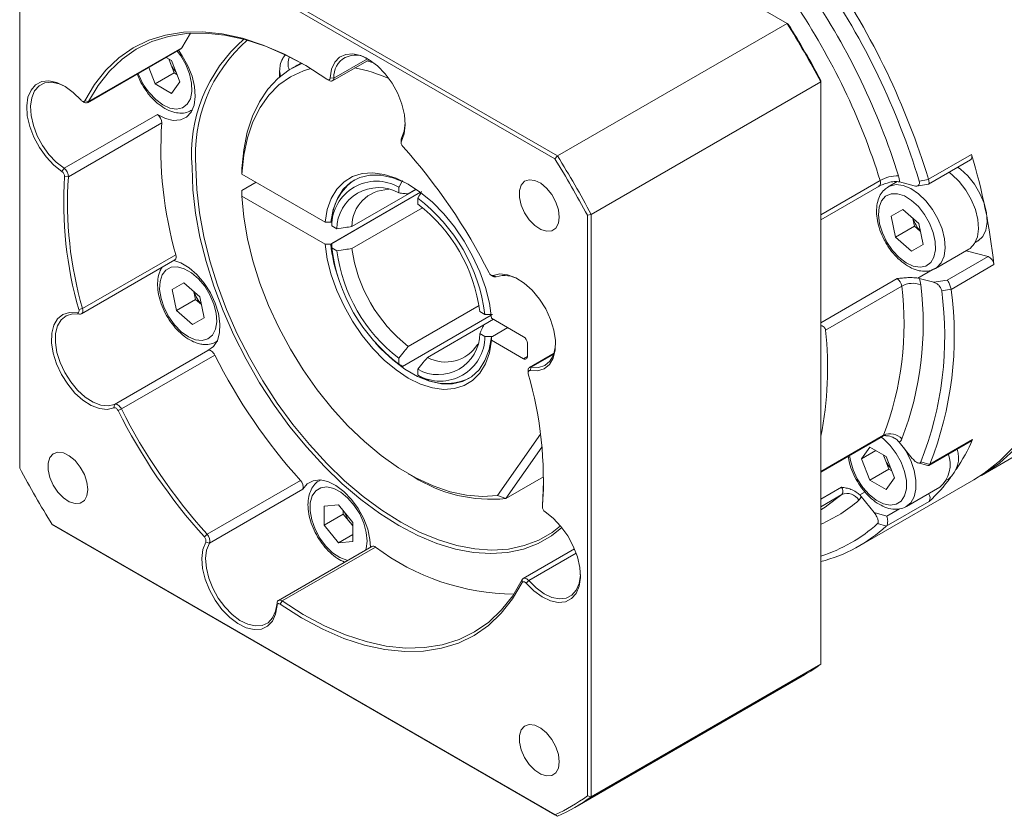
# Model space of a CAD drawing. Header units: millimetres. Extents: x 1341 to 1765, y 1010 to 1310.
# Tile 3 of 10: x 1454 to 1506, y 1074 to 1115. Entities that reach past the tile are written whole.
import ezdxf

# ---------------------------------------------------------------- set-up
doc = ezdxf.new("R2010")
doc.units = ezdxf.units.MM
doc.layers.get('0').update_dxf_attribs({"lineweight": 18})

msp = doc.modelspace()

# ---------------------------------------------------------------- linework, layer by layer
at = {"color": 7, "linetype": 'Continuous', "lineweight": 15}
for p, q in [((1494.32418, 1114.89864), (1468.13258, 1130.01873)), ((1456.20369, 1123.13233), (1482.39529, 1108.01224)), ((1482.25882, 1107.86241), (1456.14216, 1122.93923)), ((1454.45024, 1121.96219), (1454.45024, 1091.80364)), ((1494.32418, 1114.89864), (1482.39529, 1108.01224)), ((1494.3857, 1114.86311), (1494.32418, 1114.89864)), ((1462.88127, 1113.63412), (1463.31835, 1114.38716)), ((1457.98013, 1110.7789), (1462.83088, 1113.57918)), ((1458.03052, 1110.83384), (1462.88127, 1113.63412)), ((1462.06249, 1113.1356), (1462.34606, 1112.9719)), ((1462.26436, 1112.87598), (1462.19282, 1113.06036)), ((1462.47869, 1112.32357), (1462.26436, 1112.87598)), ((1462.34606, 1112.9719), (1462.77472, 1111.86707)), ((1470.70573, 1111.91676), (1472.60501, 1113.01319)), ((1472.49158, 1112.94771), (1472.84081, 1112.85021)), ((1461.48874, 1111.75208), (1461.15517, 1112.61181)), ((1462.47869, 1112.32357), (1461.48874, 1111.75208)), ((1462.63193, 1112.23511), (1462.47869, 1112.32357)), ((1467.9579, 1112.44153), (1467.9579, 1112.1165)), ((1468.72942, 1112.64467), (1468.59321, 1112.56604)), ((1462.77472, 1111.86707), (1462.34606, 1111.25716)), ((1470.43173, 1111.99127), (1470.53071, 1111.93411)), ((1470.77776, 1112.05951), (1470.57996, 1112.06651)), ((1496.07762, 1111.86159), (1484.14873, 1104.97519)), ((1496.07762, 1111.86159), (1496.07762, 1111.93262)), ((1496.07762, 1081.6165), (1496.07762, 1111.86159)), ((1462.34606, 1111.25716), (1461.48874, 1111.75208)), ((1457.70612, 1110.85341), (1457.8051, 1110.79625)), ((1458.03052, 1110.83384), (1457.84137, 1110.87596)), ((1463.38979, 1110.38304), (1463.41555, 1110.39792)), ((1456.75322, 1107.37478), (1461.60397, 1110.17506)), ((1461.83489, 1109.72864), (1456.98414, 1106.92836)), ((1474.26653, 1108.83076), (1474.26653, 1108.71647)), ((1474.2924, 1108.94305), (1474.28205, 1108.78384)), ((1482.39529, 1108.01224), (1482.25882, 1107.86241)), ((1501.67808, 1106.55066), (1503.85386, 1107.80671)), ((1501.67967, 1106.80291), (1503.90706, 1108.08875)), ((1456.75322, 1107.37478), (1456.64807, 1107.20709)), ((1465.99731, 1107.07486), (1465.99692, 1107.36083)), ((1456.98414, 1106.92836), (1456.78662, 1106.93924)), ((1470.31765, 1104.58078), (1465.99731, 1107.07486)), ((1501.19463, 1106.71225), (1501.68315, 1106.78996)), ((1501.68315, 1106.78996), (1501.67967, 1106.80291)), ((1465.99692, 1106.21767), (1466.73954, 1106.64638)), ((1465.99692, 1106.21767), (1465.99731, 1105.9317)), ((1471.7109, 1104.34796), (1475.05777, 1106.28006)), ((1474.15024, 1106.39106), (1474.15024, 1106.08986)), ((1475.05734, 1106.28036), (1474.64521, 1106.04245)), ((1496.07762, 1104.69916), (1499.11167, 1106.45068)), ((1500.04566, 1106.6789), (1499.58504, 1106.41299)), ((1500.17287, 1106.66146), (1500.09393, 1106.67788)), ((1500.17287, 1106.66146), (1500.92677, 1106.45951)), ((1501.05813, 1106.45001), (1501.66735, 1106.54775)), ((1465.99731, 1105.9317), (1470.31765, 1103.43762)), ((1470.61564, 1103.43704), (1475.27318, 1106.12578)), ((1470.66514, 1103.46562), (1475.27318, 1106.12578)), ((1475.14019, 1105.51838), (1475.14019, 1105.81958)), ((1475.38791, 1105.32749), (1471.7109, 1103.2048)), ((1499.73435, 1104.88259), (1500.34057, 1105.23266)), ((1500.34064, 1105.23259), (1499.73435, 1104.88259)), ((1500.34057, 1105.23266), (1501.16867, 1104.49837)), ((1483.95074, 1104.93192), (1484.14873, 1104.97519)), ((1483.95074, 1074.77336), (1483.95074, 1104.93192)), ((1484.14873, 1104.97519), (1484.14873, 1074.7301)), ((1499.95624, 1103.79822), (1499.73435, 1104.88259)), ((1500.94619, 1104.36971), (1500.86471, 1104.7679)), ((1470.61564, 1104.5802), (1470.31765, 1104.58078)), ((1470.66514, 1104.60877), (1470.61564, 1104.5802)), ((1470.92742, 1104.22876), (1470.66659, 1104.37934)), ((1500.94619, 1104.36971), (1499.95624, 1103.79822)), ((1501.25016, 1104.10018), (1500.94619, 1104.36971)), ((1501.16867, 1104.49837), (1501.39057, 1103.41401)), ((1500.78435, 1103.06393), (1499.95624, 1103.79822)), ((1470.31765, 1103.43762), (1470.61564, 1103.43704)), ((1470.66659, 1103.23618), (1470.92742, 1103.08561)), ((1501.39057, 1103.41401), (1500.78435, 1103.06393)), ((1502.03484, 1102.16935), (1503.76726, 1103.16945)), ((1504.10546, 1103.52634), (1504.24173, 1103.60501)), ((1457.65952, 1099.81471), (1462.51027, 1102.61499)), ((1457.7162, 1100.08463), (1462.56695, 1102.88491)), ((1502.64293, 1101.56167), (1504.7678, 1102.78834)), ((1503.63344, 1103.0922), (1504.7678, 1102.78834)), ((1502.03484, 1102.16935), (1502.00638, 1102.15366)), ((1505.07738, 1102.3695), (1502.84999, 1101.08365)), ((1478.95353, 1101.81773), (1479.05251, 1101.76057)), ((1479.05182, 1101.8039), (1479.21633, 1101.73753)), ((1501.1188, 1101.66941), (1501.19774, 1101.65299)), ((1501.95164, 1101.45104), (1501.19774, 1101.65299)), ((1462.37494, 1101.07725), (1462.98116, 1101.42732)), ((1462.98124, 1101.42725), (1462.37494, 1101.07725)), ((1462.59683, 1099.99288), (1462.37494, 1101.07725)), ((1462.98116, 1101.42732), (1463.80927, 1100.69303)), ((1500.28514, 1101.25642), (1496.32534, 1098.97048)), ((1501.95164, 1101.45104), (1502.64293, 1101.56167)), ((1502.84834, 1101.09578), (1502.36, 1101.01717)), ((1502.84999, 1101.08365), (1502.84834, 1101.09578)), ((1463.58678, 1100.56437), (1462.59683, 1099.99288)), ((1463.58678, 1100.56437), (1463.5053, 1100.96256)), ((1463.89075, 1100.29484), (1463.58678, 1100.56437)), ((1463.80927, 1100.69303), (1464.03116, 1099.60867)), ((1457.7162, 1100.08463), (1457.52454, 1100.04076)), ((1474.64521, 1098.12242), (1478.32177, 1100.24485)), ((1457.56333, 1099.80142), (1457.43281, 1099.87084)), ((1463.42494, 1099.25859), (1462.59683, 1099.99288)), ((1464.03116, 1099.60867), (1463.42494, 1099.25859)), ((1478.95569, 1099.74614), (1474.34823, 1097.08631)), ((1478.62384, 1099.78572), (1478.36301, 1099.93629)), ((1478.56947, 1099.24543), (1479.06461, 1099.53127)), ((1480.63441, 1098.62504), (1478.97278, 1099.58428)), ((1504.42434, 1091.42301), (1518.48162, 1099.53811)), ((1478.56913, 1099.24468), (1475.63516, 1097.55094)), ((1479.81339, 1099.099), (1478.97177, 1098.61315)), ((1479.81339, 1099.099), (1479.02127, 1098.64172)), ((1478.36301, 1098.79314), (1478.62384, 1098.64256)), ((1478.97177, 1098.61315), (1478.97278, 1098.44112)), ((1464.72144, 1098.39264), (1464.67544, 1098.36401)), ((1464.67544, 1098.36401), (1464.7012, 1098.37888)), ((1478.97278, 1098.44112), (1480.63441, 1097.48188)), ((1480.8324, 1097.59622), (1480.8324, 1098.28211)), ((1459.38264, 1095.11233), (1464.2334, 1097.91261)), ((1464.58841, 1097.67481), (1459.73766, 1094.87453)), ((1474.15024, 1097.50352), (1474.15024, 1097.20232)), ((1482.22128, 1097.77513), (1480.93946, 1097.03514)), ((1480.96817, 1096.86472), (1481.03565, 1097.04843)), ((1475.14019, 1096.63084), (1475.14019, 1096.93204)), ((1480.86696, 1096.8749), (1480.86696, 1096.7606)), ((1459.38264, 1095.11233), (1459.34916, 1094.93166)), ((1459.73766, 1094.87453), (1459.56217, 1094.78898)), ((1479.27886, 1090.38486), (1481.51322, 1093.56396)), ((1496.07762, 1091.59542), (1499.2849, 1093.44694)), ((1481.5892, 1092.89122), (1479.71044, 1090.21808)), ((1498.19697, 1092.28526), (1498.62563, 1092.89517)), ((1498.62563, 1092.89517), (1499.48295, 1092.40025)), ((1500.1595, 1093.14562), (1500.08814, 1093.22421)), ((1500.1595, 1093.14562), (1500.83543, 1092.30477)), ((1501.69103, 1091.94191), (1503.91502, 1093.22579)), ((1501.74175, 1092.00272), (1503.96914, 1093.28857)), ((1498.93955, 1092.71395), (1498.19697, 1092.28526)), ((1499.40125, 1092.30433), (1499.32971, 1092.48871)), ((1499.48295, 1092.40025), (1499.91161, 1091.29542)), ((1498.62563, 1091.18043), (1498.19697, 1092.28526)), ((1499.61558, 1091.75192), (1499.40125, 1092.30433)), ((1501.13294, 1092.07191), (1501.63312, 1091.9362)), ((1501.27428, 1092.12077), (1501.73759, 1091.99432)), ((1501.73759, 1091.99432), (1501.74175, 1092.00272)), ((1474.64381, 1091.50914), (1474.89125, 1091.36624)), ((1479.71044, 1090.21808), (1481.67285, 1091.35096)), ((1499.61558, 1091.75192), (1498.62563, 1091.18043)), ((1499.76881, 1091.66346), (1499.61558, 1091.75192)), ((1464.18721, 1088.3632), (1469.03796, 1091.16348)), ((1470.06575, 1091.18725), (1470.03999, 1091.17238)), ((1498.08866, 1087.7655), (1504.02836, 1091.19442)), ((1499.48295, 1090.68551), (1498.62563, 1091.18043)), ((1499.91161, 1091.29542), (1499.48295, 1090.68551)), ((1502.59729, 1091.16839), (1502.73356, 1091.24706)), ((1469.15732, 1090.70708), (1464.30657, 1087.9068)), ((1479.71044, 1090.21808), (1479.27886, 1090.38486)), ((1498.10824, 1090.40717), (1498.1796, 1090.32858)), ((1498.85553, 1089.48773), (1498.1796, 1090.32858)), ((1500.52668, 1089.81139), (1502.25909, 1090.81149)), ((1470.27494, 1089.8313), (1471.0174, 1089.89769)), ((1470.27494, 1088.8413), (1470.27494, 1089.8313)), ((1471.0174, 1089.89769), (1471.75986, 1088.97407)), ((1481.61366, 1089.89429), (1481.61484, 1089.92149)), ((1481.61366, 1089.89429), (1481.61366, 1089.78)), ((1481.61437, 1089.79632), (1481.61484, 1089.92149)), ((1501.70826, 1090.07174), (1499.48087, 1088.7859)), ((1471.26489, 1089.41279), (1470.27494, 1088.8413)), ((1471.26489, 1089.41279), (1471.26489, 1089.58982)), ((1471.63612, 1088.95098), (1471.26489, 1089.41279)), ((1496.07762, 1089.63577), (1496.35103, 1089.80481)), ((1498.85553, 1089.48773), (1499.51152, 1089.30914)), ((1456.14216, 1088.87315), (1482.25882, 1073.79632)), ((1456.14216, 1088.87315), (1456.20369, 1088.83762)), ((1482.39529, 1073.71753), (1456.20369, 1088.83762)), ((1471.0174, 1087.91768), (1470.27494, 1088.8413)), ((1471.75986, 1088.79704), (1471.63612, 1088.95098)), ((1471.75986, 1088.97407), (1471.75986, 1087.98407)), ((1499.48663, 1088.79159), (1499.02296, 1088.91754)), ((1499.48087, 1088.7859), (1499.48663, 1088.79159)), ((1464.04731, 1088.22556), (1464.18721, 1088.3632)), ((1471.75986, 1088.3463), (1471.0174, 1087.91768)), ((1464.11893, 1087.95172), (1464.30657, 1087.9068)), ((1471.75986, 1087.98407), (1471.0174, 1087.91768)), ((1472.74399, 1087.73338), (1467.89324, 1084.9331)), ((1472.94312, 1087.70075), (1468.09237, 1084.90047)), ((1483.27997, 1087.60719), (1480.61885, 1086.07096)), ((1480.55961, 1085.8596), (1480.56845, 1086.01602)), ((1480.76094, 1085.82608), (1480.90401, 1085.96015)), ((1467.82103, 1084.66905), (1467.82122, 1084.79035)), ((1467.98372, 1084.73513), (1468.09237, 1084.90047)), ((1496.07762, 1081.6165), (1484.14873, 1074.7301)), ((1483.29835, 1074.17556), (1495.22724, 1081.06196)), ((1483.95074, 1074.77336), (1484.14873, 1074.7301)), ((1482.25882, 1073.79632), (1482.39529, 1073.71753))]:
    msp.add_line(p, q, dxfattribs=at)
at = {"color": 8, "linetype": 'Continuous', "lineweight": 15}
for p, q in [((1470.77776, 1112.05951), (1472.51518, 1113.0625)), ((1496.07762, 1104.95447), (1499.16384, 1106.73611)), ((1501.87404, 1102.1054), (1501.1188, 1101.66941)), ((1496.07762, 1099.35406), (1500.04793, 1101.64607)), ((1480.8324, 1097.59618), (1480.63441, 1097.48188)), ((1482.20413, 1097.72298), (1481.03565, 1097.04843)), ((1496.07762, 1091.62864), (1499.34, 1093.51197)), ((1496.07762, 1090.18444), (1497.16083, 1090.80977)), ((1497.17382, 1090.42989), (1496.07762, 1089.79706)), ((1498.37603, 1090.56176), (1498.10824, 1090.40717)), ((1499.51152, 1089.30914), (1500.1613, 1089.68425)), ((1483.36718, 1087.38211), (1480.90401, 1085.96015))]:
    msp.add_line(p, q, dxfattribs=at)
at = {"color": 7, "linetype": 'Continuous', "lineweight": 15, "flags": 128}
for points in [[(1457.84137, 1110.87596), (1458.34287, 1111.72574), (1458.92985, 1112.47036), (1459.59769, 1113.10395), (1460.34112, 1113.62153), (1461.15431, 1114.01902), (1462.03084, 1114.29329), (1462.96381, 1114.44218), (1463.94588, 1114.46452), (1464.96933, 1114.36014), (1466.02608, 1114.12985), (1467.10783, 1113.77547), (1468.20605, 1113.29979), (1469.3121, 1112.70655), (1470.41727, 1112.00043)], [(1469.25211, 1112.74164), (1468.31293, 1113.23843), (1467.22343, 1113.71034), (1466.15027, 1114.0619), (1465.1019, 1114.29036), (1464.08658, 1114.39392), (1463.1123, 1114.37175), (1462.18673, 1114.22404), (1461.31716, 1113.95195), (1460.51043, 1113.55762), (1459.77289, 1113.04415), (1459.11036, 1112.41558), (1458.52804, 1111.67687), (1458.03052, 1110.83384)], [(1462.69887, 1113.50297), (1462.90079, 1113.21893), (1463.19442, 1112.69737), (1463.41134, 1112.15242), (1463.54029, 1111.61243), (1463.57454, 1111.10547), (1463.51232, 1110.65791), (1463.35686, 1110.29303), (1463.11625, 1110.02979), (1462.803, 1109.88189), (1462.43341, 1109.85702), (1462.02668, 1109.95646), (1461.60397, 1110.17506)], [(1462.88127, 1113.63412), (1462.85635, 1113.59897), (1462.83088, 1113.57918)], [(1462.26436, 1112.87598), (1462.2214, 1113.00136), (1462.20729, 1113.05201)], [(1470.57996, 1112.06651), (1470.65423, 1112.5148), (1470.82006, 1112.87945), (1471.06934, 1113.14265), (1471.38994, 1113.29158), (1471.76619, 1113.31897), (1472.17977, 1113.22348), (1472.61049, 1113.00978), (1473.03735, 1112.68828), (1473.43953, 1112.27466), (1473.79742, 1111.7891), (1474.09355, 1111.25529), (1474.3135, 1110.69924), (1474.44652, 1110.14809), (1474.48613, 1109.62872), (1474.4304, 1109.16645), (1474.28205, 1108.78384)], [(1465.99692, 1107.36083), (1466.09228, 1108.33952), (1466.2775, 1109.24995), (1466.55068, 1110.08282), (1466.90903, 1110.82963), (1467.34889, 1111.48275), (1467.86578, 1112.03553), (1468.45441, 1112.4823), (1469.10878, 1112.81851), (1469.1132, 1112.82031)], [(1469.57604, 1112.54823), (1469.19708, 1112.43246), (1468.52635, 1112.1233), (1467.92197, 1111.69906), (1467.39048, 1111.16437), (1466.93765, 1110.525), (1466.5684, 1109.78789), (1466.28672, 1108.96105), (1466.09566, 1108.05342), (1465.99731, 1107.07486)], [(1456.64807, 1107.20709), (1456.22272, 1107.53841), (1455.82405, 1107.96005), (1455.4715, 1108.45144), (1455.18226, 1108.98862), (1454.97044, 1109.54539), (1454.84638, 1110.09459), (1454.81611, 1110.60945), (1454.88113, 1111.06484), (1455.03826, 1111.43855), (1455.27982, 1111.71237), (1455.59406, 1111.87294), (1455.96562, 1111.91241), (1456.37641, 1111.82888), (1456.80637, 1111.62641), (1457.23454, 1111.31488), (1457.64004, 1110.90948)], [(1456.82011, 1111.61813), (1456.49531, 1111.76256), (1456.10533, 1111.84186), (1455.75257, 1111.80438), (1455.45425, 1111.65195), (1455.22492, 1111.39199), (1455.07575, 1111.0372), (1455.01402, 1110.60486), (1455.04275, 1110.11608), (1455.16054, 1109.59468), (1455.36163, 1109.06611), (1455.63622, 1108.55613), (1455.97092, 1108.08961), (1456.34941, 1107.68933), (1456.75322, 1107.37478)], [(1470.41727, 1112.00043), (1470.44703, 1111.98334), (1470.47618, 1111.97346), (1470.50355, 1111.97118), (1470.52803, 1111.9766), (1470.54864, 1111.98949), (1470.56456, 1112.00935), (1470.57514, 1112.03537), (1470.57996, 1112.06651)], [(1457.64004, 1110.90948), (1457.66789, 1110.88127), (1457.69727, 1110.85882), (1457.72701, 1110.84305), (1457.75591, 1110.83458), (1457.78282, 1110.83376), (1457.80664, 1110.84061), (1457.82642, 1110.85487), (1457.84137, 1110.87596)], [(1474.2924, 1108.94305), (1474.43324, 1109.30629), (1474.48583, 1109.72917)], [(1482.62661, 1088.71403), (1482.0879, 1088.28688), (1481.38637, 1087.88176), (1480.62311, 1087.59049), (1479.80462, 1087.41554), (1478.93789, 1087.35842), (1478.03032, 1087.41959), (1477.08964, 1087.59856), (1476.12388, 1087.89378), (1475.14129, 1088.30274), (1474.15024, 1088.82195), (1473.15919, 1089.44698), (1472.17659, 1090.1725), (1471.21084, 1090.99232), (1470.27016, 1091.89944), (1469.36259, 1092.88612), (1468.49586, 1093.94395), (1467.67737, 1095.0639), (1466.91411, 1096.23642), (1466.21258, 1097.4515), (1465.57877, 1098.69878), (1465.0181, 1099.96761), (1464.53533, 1101.24717), (1464.1346, 1102.52654), (1463.81932, 1103.79481), (1463.59217, 1105.04116), (1463.45511, 1106.25495), (1463.40929, 1107.42583)], [(1463.60728, 1107.42583), (1463.65267, 1106.26574), (1463.78848, 1105.06314), (1464.01353, 1103.82828), (1464.32591, 1102.5717), (1464.72295, 1101.30411), (1465.20126, 1100.03635), (1465.75677, 1098.77921), (1466.38473, 1097.54343), (1467.07979, 1096.33955), (1467.83602, 1095.17784), (1468.64697, 1094.06821), (1469.50571, 1093.02013), (1470.40492, 1092.04254), (1471.33692, 1091.14378), (1472.29378, 1090.33152), (1473.26732, 1089.61269), (1474.24923, 1088.99342), (1475.23115, 1088.47899), (1476.20469, 1088.0738), (1477.16154, 1087.7813), (1478.09355, 1087.60398), (1478.99276, 1087.54337), (1479.8515, 1087.59997), (1480.66245, 1087.7733), (1481.41867, 1088.06189), (1482.11374, 1088.46327), (1482.5537, 1088.80351)], [(1503.22369, 1107.40616), (1503.3385, 1107.32399), (1503.72031, 1106.97846), (1504.06472, 1106.55189), (1504.3514, 1106.06944), (1504.56342, 1105.55961), (1504.68827, 1105.0525), (1504.71856, 1104.57803), (1504.65252, 1104.16424), (1504.49405, 1103.83554), (1504.25249, 1103.61134), (1504.24173, 1103.60501)], [(1470.31765, 1104.58078), (1470.43536, 1105.23226), (1470.64226, 1105.8049), (1470.93399, 1106.28656), (1471.30434, 1106.66702), (1471.74549, 1106.93824), (1472.24808, 1107.09447), (1472.80145, 1107.13238), (1473.3939, 1107.05119), (1474.01286, 1106.85261), (1474.64521, 1106.54084), (1475.27757, 1106.1225), (1475.89653, 1105.60645), (1476.48897, 1105.00362), (1477.04235, 1104.32679), (1477.54494, 1103.59029), (1477.98608, 1102.80974), (1478.35644, 1102.00166), (1478.64816, 1101.18319), (1478.85507, 1100.37167), (1478.97278, 1099.58428)], [(1474.7208, 1106.49645), (1474.4723, 1106.62644), (1473.83699, 1106.88011), (1473.22402, 1107.01046), (1472.64768, 1107.01442), (1472.12144, 1106.89192), (1471.65758, 1106.64581), (1471.26693, 1106.28183), (1470.95861, 1105.80849), (1470.73981, 1105.23683), (1470.61564, 1104.5802)], [(1474.34823, 1106.73567), (1474.16113, 1106.41001), (1474.15024, 1106.39106)], [(1482.48994, 1104.84179), (1482.44376, 1105.22225), (1482.30932, 1105.62222), (1482.09858, 1106.00617), (1481.83024, 1106.33997), (1481.52817, 1106.59397), (1481.21919, 1106.7456), (1480.93077, 1106.78139), (1480.68852, 1106.69815), (1480.51398, 1106.50329), (1480.42265, 1106.21411), (1480.42265, 1105.85631), (1480.51398, 1105.46169), (1480.68852, 1105.06531), (1480.93077, 1104.70238), (1481.21919, 1104.40516), (1481.52817, 1104.20005), (1481.83024, 1104.10528), (1482.09858, 1104.12928), (1482.30932, 1104.2699), (1482.44376, 1104.51465), (1482.48994, 1104.84179)], [(1502.74073, 1107.16412), (1502.89268, 1107.04823), (1503.2745, 1106.6817), (1503.61686, 1106.24021), (1503.90129, 1105.74757), (1504.11245, 1105.23033), (1504.23898, 1104.71637), (1504.27403, 1104.23341), (1504.21574, 1103.80747), (1504.06723, 1103.46153), (1503.83651, 1103.21423), (1503.76726, 1103.16945)], [(1465.99731, 1105.9317), (1466.09529, 1104.84249), (1466.28548, 1103.71734), (1466.56584, 1102.5684), (1466.93335, 1101.40804), (1467.38404, 1100.2488), (1467.91305, 1099.10318), (1468.51467, 1097.98352), (1469.18242, 1096.90191), (1469.90909, 1095.87001), (1470.68684, 1094.89896), (1471.50729, 1093.99922), (1472.36158, 1093.18051), (1473.24051, 1092.45165), (1474.13458, 1091.8205), (1475.03417, 1091.29388), (1475.92956, 1090.87745), (1476.81109, 1090.57572), (1477.66927, 1090.39194), (1478.49482, 1090.32809), (1479.27886, 1090.38486)], [(1499.51246, 1103.54195), (1499.80657, 1103.10872), (1500.14818, 1102.74081), (1500.51581, 1102.46133), (1500.88638, 1102.28786), (1501.2366, 1102.23128), (1501.54446, 1102.29516), (1501.79061, 1102.47548), (1501.95959, 1102.7609), (1502.04079, 1103.1335), (1502.0291, 1103.56987), (1501.92525, 1104.04258), (1501.73578, 1104.52193), (1501.47258, 1104.9778), (1501.15219, 1105.38156), (1500.79475, 1105.70782), (1500.42271, 1105.93609), (1500.05946, 1106.05203), (1499.72781, 1106.04836), (1499.4486, 1105.92529), (1499.23938, 1105.69057), (1499.11329, 1105.35894), (1499.07827, 1104.95124), (1499.13649, 1104.49309), (1499.28432, 1104.01328), (1499.51246, 1103.54195)], [(1478.97278, 1098.44112), (1478.85507, 1097.78964), (1478.64816, 1097.217), (1478.35644, 1096.73534), (1477.98608, 1096.35488), (1477.54494, 1096.08366), (1477.04235, 1095.92744), (1476.48897, 1095.88952), (1475.89653, 1095.97071), (1475.27757, 1096.1693), (1474.64521, 1096.48106), (1474.01286, 1096.8994), (1473.3939, 1097.41545), (1472.80145, 1098.01828), (1472.24808, 1098.69511), (1471.74549, 1099.43161), (1471.30434, 1100.21216), (1470.93399, 1101.02024), (1470.64226, 1101.83871), (1470.43536, 1102.65023), (1470.31765, 1103.43762)], [(1470.66514, 1103.46562), (1470.66651, 1103.2488), (1470.66659, 1103.23618)], [(1463.58738, 1098.46478), (1463.93201, 1098.42824), (1464.23083, 1098.512), (1464.46508, 1098.71082), (1464.62003, 1099.01218), (1464.68594, 1099.39716), (1464.65868, 1099.84157), (1464.53996, 1100.31749), (1464.33723, 1100.795), (1464.06324, 1101.24411), (1463.7352, 1101.6366), (1463.37372, 1101.9478), (1463.00152, 1102.15817), (1462.64199, 1102.25448), (1462.3177, 1102.23068), (1462.04905, 1102.08827), (1461.8529, 1101.83619), (1461.7416, 1101.49029), (1461.72211, 1101.0723), (1461.79569, 1100.60848), (1461.95769, 1100.12798), (1462.19794, 1099.66098), (1462.50135, 1099.23684), (1462.84885, 1098.8822), (1463.2186, 1098.61934), (1463.58738, 1098.46478)], [(1462.46781, 1102.59048), (1462.82808, 1102.46448), (1463.25129, 1102.21099), (1463.66169, 1101.85442), (1464.03794, 1101.4133), (1464.36048, 1100.91058), (1464.61254, 1100.37239), (1464.781, 1099.82673), (1464.85711, 1099.30198), (1464.83691, 1098.82541), (1464.72145, 1098.42181), (1464.51673, 1098.11218), (1464.2334, 1097.91261)], [(1478.83882, 1101.94658), (1478.85992, 1101.91016), (1478.88479, 1101.87691), (1478.91241, 1101.84818), (1478.9417, 1101.82511), (1478.97145, 1101.80863), (1479.00049, 1101.79941), (1479.02765, 1101.79781), (1479.05182, 1101.8039)], [(1479.05182, 1101.8039), (1479.40511, 1101.88662), (1479.80427, 1101.84632), (1480.22984, 1101.68497), (1480.66105, 1101.41043), (1481.07688, 1101.0361), (1481.45705, 1100.58024), (1481.78302, 1100.06507), (1482.03888, 1099.51572), (1482.21216, 1098.959), (1482.29441, 1098.42204), (1482.28161, 1097.93103), (1482.1744, 1097.50994), (1481.97799, 1097.17928), (1481.70197, 1096.9552), (1481.3598, 1096.84861), (1480.96817, 1096.86472)], [(1504.02836, 1091.19442), (1504.56226, 1091.53184), (1505.3597, 1092.15982), (1506.08537, 1092.89427), (1506.73529, 1093.73119), (1507.30592, 1094.666), (1507.79414, 1095.69359), (1508.19728, 1096.80837), (1508.51313, 1098.00422), (1508.73999, 1099.27463), (1508.8766, 1100.61266), (1508.92222, 1102.011)], [(1457.43281, 1099.87084), (1457.45994, 1099.86933), (1457.48407, 1099.87552), (1457.50425, 1099.88914), (1457.51965, 1099.90965), (1457.52967, 1099.93624), (1457.5339, 1099.96782), (1457.53216, 1100.00314), (1457.52454, 1100.04076)], [(1457.7162, 1100.08463), (1457.72891, 1100.02192), (1457.7318, 1099.96307), (1457.72476, 1099.91043), (1457.70806, 1099.86612), (1457.68239, 1099.83193), (1457.64876, 1099.80922), (1457.60853, 1099.79892), (1457.56333, 1099.80142)], [(1459.34916, 1094.93166), (1458.99587, 1094.84894), (1458.59671, 1094.88924), (1458.17115, 1095.05059), (1457.73993, 1095.32513), (1457.3241, 1095.69946), (1456.94393, 1096.15532), (1456.61797, 1096.67049), (1456.3621, 1097.21983), (1456.18882, 1097.77656), (1456.10657, 1098.31352), (1456.11937, 1098.80452), (1456.22659, 1099.22562), (1456.423, 1099.55628), (1456.69901, 1099.78036), (1457.04118, 1099.88695), (1457.43281, 1099.87084)], [(1457.56333, 1099.80142), (1457.19153, 1099.81672), (1456.86668, 1099.71553), (1456.60464, 1099.50279), (1456.41818, 1099.18888), (1456.31639, 1098.7891), (1456.30424, 1098.32296), (1456.38232, 1097.81319), (1456.54683, 1097.28465), (1456.78974, 1096.76312), (1457.0992, 1096.27404), (1457.46012, 1095.84125), (1457.8549, 1095.48588), (1458.26428, 1095.22524), (1458.6683, 1095.07206), (1459.04724, 1095.0338), (1459.38264, 1095.11233)], [(1479.02127, 1099.78488), (1478.64569, 1099.78567), (1478.62384, 1099.78572)], [(1472.94746, 1098.29684), (1473.22402, 1097.99522), (1473.83699, 1097.41783), (1474.4723, 1096.938), (1475.11511, 1096.56691), (1475.75042, 1096.31323), (1476.3634, 1096.18289), (1476.93973, 1096.17892), (1477.46597, 1096.30143), (1477.92983, 1096.54754), (1478.32048, 1096.91151), (1478.6288, 1097.38485), (1478.84761, 1097.95651), (1478.97177, 1098.61315)], [(1481.03565, 1097.04843), (1481.40745, 1097.03314), (1481.73229, 1097.13433), (1481.99433, 1097.34707), (1482.1808, 1097.66098), (1482.28259, 1098.06076), (1482.30018, 1098.2939)], [(1464.2334, 1097.91261), (1464.27369, 1097.92276), (1464.31895, 1097.9201), (1464.36735, 1097.90473), (1464.41694, 1097.87726), (1464.46575, 1097.83881), (1464.51179, 1097.79092), (1464.55324, 1097.73551), (1464.58841, 1097.67481)], [(1480.86696, 1096.8749), (1480.86717, 1096.88679), (1480.87422, 1096.93943), (1480.89091, 1096.98374), (1480.91659, 1097.01793), (1480.95021, 1097.04063), (1480.99044, 1097.05094), (1481.03565, 1097.04843)], [(1475.33818, 1096.51483), (1475.15108, 1096.62446), (1475.14019, 1096.63084)], [(1480.96817, 1096.86472), (1480.94105, 1096.86623), (1480.91691, 1096.86004), (1480.89674, 1096.84642), (1480.88133, 1096.8259), (1480.87131, 1096.79932), (1480.86709, 1096.76774), (1480.86882, 1096.73242), (1480.87645, 1096.6948)], [(1459.56217, 1094.78898), (1459.54106, 1094.8254), (1459.5162, 1094.85865), (1459.48857, 1094.88738), (1459.45929, 1094.91045), (1459.42953, 1094.92693), (1459.40049, 1094.93615), (1459.37334, 1094.93775), (1459.34916, 1094.93166)], [(1459.38264, 1095.11233), (1459.42294, 1095.12248), (1459.46819, 1095.11982), (1459.51659, 1095.10445), (1459.56619, 1095.07698), (1459.61499, 1095.03853), (1459.66104, 1094.99064), (1459.70249, 1094.93523), (1459.73766, 1094.87453)], [(1503.96914, 1093.28857), (1503.94413, 1093.24944), (1503.91502, 1093.22579)], [(1457.98994, 1090.69365), (1457.94376, 1091.0741), (1457.80932, 1091.47407), (1457.59858, 1091.85802), (1457.33024, 1092.19182), (1457.02817, 1092.44582), (1456.71919, 1092.59745), (1456.43077, 1092.63324), (1456.18852, 1092.55), (1456.01398, 1092.35514), (1455.92265, 1092.06596), (1455.92265, 1091.70817), (1456.01398, 1091.31354), (1456.18852, 1090.91716), (1456.43077, 1090.55423), (1456.71919, 1090.25701), (1457.02817, 1090.0519), (1457.33024, 1089.95714), (1457.59858, 1089.98113), (1457.80932, 1090.12175), (1457.94376, 1090.36651), (1457.98994, 1090.69365)], [(1499.34418, 1092.48036), (1499.35829, 1092.42971), (1499.40125, 1092.30433)], [(1506.12775, 1092.74257), (1505.36567, 1092.06089), (1504.53394, 1091.48747), (1504.22469, 1091.31159)], [(1469.15732, 1090.70708), (1469.38774, 1090.98408), (1469.69262, 1091.14716), (1470.05608, 1091.18783), (1470.45924, 1091.10399), (1470.88114, 1090.89999), (1471.29982, 1090.58644), (1471.69352, 1090.17965), (1472.04176, 1089.70077), (1472.32644, 1089.1747), (1472.53274, 1088.6288), (1472.64995, 1088.09146), (1472.6754, 1087.69378)], [(1481.61484, 1089.92149), (1481.66368, 1090.70789), (1481.67376, 1091.22438)], [(1481.75292, 1089.52846), (1482.17826, 1089.19715), (1482.57693, 1088.77551), (1482.92949, 1088.28412), (1483.21873, 1087.74694), (1483.43054, 1087.19017), (1483.55461, 1086.64096), (1483.58487, 1086.12611), (1483.51985, 1085.67072), (1483.36273, 1085.297), (1483.12116, 1085.02319), (1482.80693, 1084.86262), (1482.43536, 1084.82315), (1482.02458, 1084.90668), (1481.59461, 1085.10915), (1481.16644, 1085.42068), (1480.76094, 1085.82608)], [(1471.75986, 1088.81371), (1471.72322, 1088.85109), (1471.63612, 1088.95098)], [(1467.82103, 1084.66905), (1467.74675, 1084.22076), (1467.58093, 1083.85611), (1467.33164, 1083.59291), (1467.01105, 1083.44398), (1466.63479, 1083.41659), (1466.22121, 1083.51208), (1465.79049, 1083.72578), (1465.36363, 1084.04728), (1464.96145, 1084.4609), (1464.60356, 1084.94646), (1464.30743, 1085.48027), (1464.08749, 1086.03632), (1463.95447, 1086.58746), (1463.91486, 1087.10684), (1463.97058, 1087.5691), (1464.11893, 1087.95172)], [(1464.30657, 1087.9068), (1464.16573, 1087.54356), (1464.11283, 1087.1047), (1464.15043, 1086.61163), (1464.27672, 1086.08838), (1464.48553, 1085.56049), (1464.76667, 1085.05371), (1465.10643, 1084.59273), (1465.48825, 1084.20006), (1465.8935, 1083.89484), (1466.30241, 1083.69195), (1466.69504, 1083.6013), (1467.05225, 1083.6273), (1467.35661, 1083.76869), (1467.59328, 1084.01857), (1467.7507, 1084.36475), (1467.82122, 1084.79035)], [(1480.90401, 1085.96015), (1481.28897, 1085.57528), (1481.69547, 1085.27952), (1482.10366, 1085.0873), (1482.49364, 1085.008), (1482.8464, 1085.04548), (1483.14472, 1085.19791), (1483.37406, 1085.45786), (1483.52323, 1085.81266), (1483.58495, 1086.24499), (1483.58583, 1086.27487)], [(1480.55961, 1085.8596), (1480.05811, 1085.00982), (1479.47113, 1084.2652), (1478.8033, 1083.63161), (1478.05986, 1083.11403), (1477.24668, 1082.71654), (1476.37015, 1082.44227), (1475.43717, 1082.29338), (1474.4551, 1082.27104), (1473.43166, 1082.37542), (1472.3749, 1082.60571), (1471.29316, 1082.96009), (1470.19494, 1083.43577), (1469.08889, 1084.029), (1467.98372, 1084.73513)], [(1468.09237, 1084.90047), (1469.18877, 1084.19995), (1470.28604, 1083.61142), (1471.37554, 1083.13952), (1472.4487, 1082.78795), (1473.49707, 1082.55949), (1474.51239, 1082.45594), (1475.48667, 1082.4781), (1476.41224, 1082.62581), (1477.28181, 1082.89791), (1478.08854, 1083.29224), (1478.82608, 1083.80571), (1479.48862, 1084.43427), (1480.07093, 1085.17298), (1480.56845, 1086.01602)], [(1480.76094, 1085.82608), (1480.7331, 1085.85429), (1480.70371, 1085.87674), (1480.67397, 1085.89251), (1480.64507, 1085.90098), (1480.61817, 1085.9018), (1480.59435, 1085.89495), (1480.57456, 1085.88069), (1480.55961, 1085.8596)], [(1480.56845, 1086.01602), (1480.59337, 1086.05117), (1480.62635, 1086.07493), (1480.66605, 1086.08636), (1480.71089, 1086.08499), (1480.75906, 1086.07087), (1480.80862, 1086.04458), (1480.8576, 1086.00717), (1480.90401, 1085.96015)], [(1467.98372, 1084.73513), (1467.95395, 1084.75222), (1467.9248, 1084.7621), (1467.89744, 1084.76438), (1467.87295, 1084.75896), (1467.85234, 1084.74606), (1467.83643, 1084.72621), (1467.82585, 1084.70019), (1467.82103, 1084.66905)], [(1467.82122, 1084.79035), (1467.82925, 1084.84224), (1467.84688, 1084.88561), (1467.87341, 1084.9187), (1467.90777, 1084.94019), (1467.94857, 1084.94922), (1467.99418, 1084.94543), (1468.04276, 1084.92895), (1468.09237, 1084.90047)], [(1482.48994, 1076.5501), (1482.44376, 1076.93055), (1482.30932, 1077.33053), (1482.09858, 1077.71447), (1481.83024, 1078.04827), (1481.52817, 1078.30227), (1481.21919, 1078.4539), (1480.93077, 1078.48969), (1480.68852, 1078.40645), (1480.51398, 1078.21159), (1480.42265, 1077.92241), (1480.42265, 1077.56462), (1480.51398, 1077.17), (1480.68852, 1076.77361), (1480.93077, 1076.41068), (1481.21919, 1076.11346), (1481.52817, 1075.90836), (1481.83024, 1075.81359), (1482.09858, 1075.83758), (1482.30932, 1075.9782), (1482.44376, 1076.22296), (1482.48994, 1076.5501)]]:
    msp.add_lwpolyline(points, dxfattribs=at)
at = {"color": 8, "linetype": 'Continuous', "lineweight": 15, "flags": 128}
for points in [[(1461.17494, 1111.3056), (1461.51807, 1110.94095), (1461.8863, 1110.66558), (1462.25648, 1110.49681), (1462.60536, 1110.44524), (1462.91101, 1110.5141), (1463.15422, 1110.69907), (1463.31973, 1110.98853), (1463.39711, 1111.36428), (1463.38153, 1111.80273), (1463.27394, 1112.27632), (1463.08112, 1112.75529), (1462.81518, 1113.20955), (1462.6254, 1113.46055)], [(1468.00039, 1112.15233), (1467.96198, 1112.35165), (1467.95806, 1112.45891)], [(1499.58658, 1106.41387), (1499.65824, 1106.45047), (1499.98774, 1106.52668), (1500.36156, 1106.48237), (1500.75956, 1106.31993), (1501.16027, 1106.04813), (1501.54209, 1105.6816), (1501.88445, 1105.24011), (1502.16888, 1104.74747), (1502.38004, 1104.23023), (1502.50657, 1103.71627), (1502.54162, 1103.23331), (1502.48333, 1102.80737), (1502.33482, 1102.46143), (1502.1041, 1102.21413), (1502.03484, 1102.16935)], [(1497.57769, 1092.46139), (1497.61601, 1092.1942), (1497.75304, 1091.71546), (1497.97182, 1091.24142), (1498.25863, 1090.80187), (1498.59542, 1090.42443), (1498.96105, 1090.13282), (1499.33253, 1089.94535), (1499.68654, 1089.87381), (1500.00081, 1089.9227), (1500.25562, 1090.08893), (1500.43494, 1090.36207), (1500.5275, 1090.72496), (1500.5275, 1091.15479), (1500.43494, 1091.62455), (1500.25562, 1092.10473), (1500.00081, 1092.56515), (1499.68654, 1092.97689), (1499.33253, 1093.31408), (1499.21159, 1093.40462)], [(1500.39988, 1092.8466), (1500.49063, 1092.70203), (1500.74918, 1092.19695), (1500.92971, 1091.67765), (1501.02247, 1091.17212), (1501.02247, 1090.70763), (1500.92971, 1090.30921), (1500.74918, 1089.99833), (1500.51849, 1089.80673)], [(1472.42511, 1087.54929), (1472.44762, 1087.62091), (1472.502, 1088.01474), (1472.46309, 1088.46467), (1472.33334, 1088.94244), (1472.12091, 1089.41802), (1471.83914, 1089.86154), (1471.50574, 1090.24513), (1471.14165, 1090.54468), (1470.76976, 1090.74137), (1470.41343, 1090.82284), (1470.09504, 1090.78398), (1469.83461, 1090.62722), (1469.6485, 1090.36242), (1469.5484, 1090.00621), (1469.54061, 1089.58098), (1469.62561, 1089.11344), (1469.79805, 1088.63298), (1470.04712, 1088.16977), (1470.35715, 1087.75293), (1470.70867, 1087.40865), (1471.07958, 1087.15856), (1471.44659, 1087.01837), (1471.48977, 1087.00933)], [(1496.35103, 1089.80481), (1496.40096, 1089.83759), (1497.17382, 1090.42989)]]:
    msp.add_lwpolyline(points, dxfattribs=at)
at = {"color": 7, "linetype": 'Continuous', "lineweight": 15}
for centre, radius, start, end in [((1463.70437, 1095.18721), 39.71207, 17.007559, 34.298691), ((1463.78646, 1095.23435), 39.12944, 17.057507, 34.248743), ((1465.26405, 1096.08581), 36.51414, 17.369503, 33.936746), ((1465.43893, 1096.18707), 35.33626, 17.369503, 33.936746), ((1453.26271, 1089.16709), 48.45778, 27.926304, 32.073697), ((1453.49963, 1089.30386), 48.21769, 27.989128, 32.010872), ((1471.33231, 1108.09748), 7.95144, 131.228031, 184.8455), ((1471.44998, 1108.09253), 7.87099, 131.075369, 184.85902), ((1463.92088, 1113.51899), 1.77694, 201.214391, 221.551764), ((1471.90341, 1112.12665), 1.12766, 53.018128, 183.413688), ((1470.32323, 1104.65071), 8.08698, 65.845857, 78.977799), ((1470.62694, 1112.05058), 0.15108, 230.435363, 3.387851), ((1457.90117, 1110.91483), 0.15261, 230.987054, 327.94648), ((1461.30326, 1109.73658), 0.53169, 359.144436, 55.557133), ((1481.43004, 1108.36368), 19.64263, 176.015315, 196.19589), ((1474.50177, 1108.83568), 0.2353, 152.849186, 181.196809), ((1474.53615, 1108.70401), 0.26635, 162.559955, 226.753785), ((1452.27082, 1088.60539), 29.72955, 26.66363, 42.030244), ((1441.37275, 1082.30317), 48.21769, 27.989128, 32.010872), ((1441.33382, 1082.28069), 48.45778, 27.926304, 32.073697), ((1503.69606, 1107.98251), 0.23623, 311.910996, 26.724694), ((1474.22791, 1099.0362), 31.02903, 6.166897, 16.962419), ((1456.46764, 1106.94401), 0.31901, 359.144436, 55.557133), ((1456.4525, 1106.9363), 0.53169, 359.144436, 55.557133), ((1476.53853, 1105.56336), 19.79977, 176.015315, 196.19589), ((1476.57929, 1105.5634), 19.64263, 176.015315, 196.19589), ((1473.33397, 1104.54693), 2.66955, 123.29691, 178.672571), ((1472.98896, 1104.37989), 2.32237, 59.99722, 180.013532), ((1500.11047, 1105.07175), 1.91473, 89.920568, 119.629689), ((1498.84025, 1106.58448), 1.33485, 3.305747, 17.527024), ((1473.09037, 1104.20422), 2.16309, 60.660948, 179.349804), ((1473.63064, 1104.35001), 1.91974, 90.414053, 180.061362), ((1469.67631, 1098.64243), 9.02027, 7.28161, 52.71839), ((1469.98057, 1098.81808), 8.4567, 7.598382, 52.401618), ((1502.55638, 1105.29937), 1.76582, 197.841606, 222.151847), ((1478.72214, 1104.29833), 8.15212, 186.064732, 198.9718), ((1479.61412, 1104.37947), 9.02027, 187.28161, 232.71839), ((1479.46851, 1104.29541), 7.8339, 188.002512, 231.997488), ((1462.35675, 1102.78814), 0.23141, 311.561732, 24.720254), ((1479.30986, 1104.20382), 8.4567, 187.598382, 232.401618), ((1504.57191, 1102.31972), 0.50792, 5.624472, 67.314156), ((1479.15788, 1101.91581), 0.18762, 235.835303, 288.152469), ((1479.64894, 1100.38808), 1.41709, 58.179091, 107.77482), ((1499.74017, 1101.19168), 0.5488, 6.774586, 55.889951), ((1499.86276, 1101.17961), 1.41642, 5.856381, 19.524372), ((1484.38735, 1099.2667), 16.02182, 338.950127, 7.13389), ((1500.85357, 1100.19595), 1.20321, 69.65998, 118.192065), ((1484.84408, 1099.26809), 16.55588, 338.950127, 7.13389), ((1484.99599, 1098.65447), 18.0185, 338.336042, 7.747975), ((1465.19698, 1101.49403), 1.76582, 197.841606, 222.151847), ((1484.76615, 1098.64988), 17.7524, 338.420772, 7.663245), ((1476.20005, 1098.81768), 2.16309, 240.660948, 359.349804), ((1476.30147, 1098.64201), 2.32237, 239.99722, 0.013532), ((1480.40254, 1098.26255), 0.43031, 2.605478, 57.394522), ((1478.3366, 1097.01608), 18.0946, 348.654752, 6.200606), ((1476.58107, 1099.27105), 1.96304, 241.193267, 328.335951), ((1490.94555, 1110.91011), 29.4936, 206.66363, 222.030244), ((1480.7117, 1097.57664), 0.12228, 230.796715, 9.214037), ((1476.61973, 1098.9204), 2.72565, 241.953852, 296.079192), ((1461.86245, 1091.1722), 19.79977, 356.015315, 16.19589), ((1486.13017, 1108.13017), 29.72955, 206.66363, 222.030244), ((1486.0948, 1108.10984), 29.4936, 206.66363, 222.030244), ((1499.68644, 1092.75903), 0.82882, 42.740952, 114.707946), ((1499.9128, 1093.47613), 0.41243, 306.73908, 337.985752), ((1494.28556, 1097.56014), 10.58385, 326.570644, 336.197004), ((1501.25921, 1091.98615), 1.54258, 310.40468, 21.785425), ((1501.81395, 1092.33477), 1.42436, 310.213082, 18.710312), ((1501.05777, 1092.94734), 1.77694, 201.214391, 221.551764), ((1497.02823, 1114.43239), 48.21769, 207.989128, 212.010872), ((1478.95741, 1097.74528), 7.56476, 237.485546, 275.712951), ((1468.73382, 1090.84013), 0.44391, 342.559955, 46.753785), ((1495.80979, 1096.50777), 8.73009, 312.504501, 323.422754), ((1496.89931, 1090.61066), 0.32869, 326.633647, 37.283012), ((1497.45231, 1089.79242), 0.69564, 29.665531, 113.598363), ((1497.75697, 1090.4639), 0.44376, 312.499585, 342.246481), ((1501.39665, 1090.25211), 0.36005, 329.936341, 38.505399), ((1473.02372, 1090.06543), 1.77973, 198.45976, 218.769495), ((1481.93334, 1089.79155), 0.31901, 179.144436, 235.557133), ((1493.74648, 1094.71531), 7.83935, 287.299325, 312.304872), ((1494.09762, 1094.67575), 7.97934, 284.367529, 312.4269), ((1463.88307, 1088.03985), 0.44391, 342.559955, 46.753785), ((1463.86483, 1088.03155), 0.26635, 342.559955, 46.753785), ((1472.81768, 1087.55914), 0.18918, 48.464938, 112.924158), ((1480.21587, 1097.329), 12.06632, 232.934243, 269.598805), ((1490.54435, 1089.17247), 9.36535, 300.001514, 306.215474), ((1478.4759, 1082.30056), 9.30765, 293.980822, 306.029929), ((1478.62087, 1082.27807), 9.3557, 293.793084, 306.217668)]:
    msp.add_arc(centre, radius, start, end, dxfattribs=at)
at = {"color": 8, "linetype": 'Continuous', "lineweight": 15}
for centre, radius, start, end in [((1469.26955, 1112.79924), 0.87373, 155.659151, 201.2362), ((1463.96079, 1113.54139), 3.57207, 200.365941, 218.748739), ((1498.9385, 1106.62981), 0.24915, 314.030916, 25.254179), ((1499.21786, 1093.55961), 0.1311, 300.75328, 338.692675), ((1493.24183, 1095.59168), 7.27601, 292.938683, 311.433958)]:
    msp.add_arc(centre, radius, start, end, dxfattribs=at)
at = {"color": 7, "linetype": 'Continuous', "lineweight": 15}
for points, knots in [([(1468.24698, 1113.25595), (1468.20185, 1113.19602), (1468.07902, 1113.03291), (1467.97719, 1112.76036), (1467.97349, 1112.5506), (1467.97196, 1112.46452)], [0, 0, 0, 0, 0.255118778, 0.694343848, 1, 1, 1, 1]), ([(1468.73241, 1112.6394), (1468.82355, 1112.69638), (1468.91637, 1112.75442), (1469.04492, 1112.81191), (1469.04726, 1112.81295)], [0, 0, 0, 0, 0.98182372, 1, 1, 1, 1]), ([(1460.55956, 1112.26797), (1460.60039, 1112.16199), (1460.70354, 1111.89431), (1460.91228, 1111.54202), (1461.08354, 1111.31629), (1461.14963, 1111.22919)], [0, 0, 0, 0, 0.28697316, 0.72485166, 1, 1, 1, 1]), ([(1461.14963, 1111.22919), (1461.20866, 1111.15903), (1461.37939, 1110.95611), (1461.69436, 1110.67025), (1462.09231, 1110.41327), (1462.49059, 1110.2622), (1462.8656, 1110.22446), (1463.17323, 1110.26614), (1463.32941, 1110.36263), (1463.39029, 1110.40025)], [0, 0, 0, 0, 0.08984552, 0.25987056, 0.43186736, 0.60602478, 0.75961093, 0.90629267, 1, 1, 1, 1]), ([(1500.92677, 1106.45951), (1500.97815, 1106.4516), (1501.06516, 1106.43821), (1501.15447, 1106.4829), (1501.19874, 1106.54608), (1501.21197, 1106.61876), (1501.2049, 1106.67641), (1501.19612, 1106.70704), (1501.19463, 1106.71225)], [0, 0, 0, 0, 0.32755373, 0.55482396, 0.72267038, 0.85598414, 0.97552212, 1, 1, 1, 1]), ([(1501.66738, 1106.54757), (1501.6766, 1106.55179), (1501.69483, 1106.56014), (1501.70571, 1106.61355), (1501.70363, 1106.69056), (1501.68998, 1106.75682), (1501.68315, 1106.78996)], [0, 0, 0, 0, 0.2575184, 0.50869544, 0.75425385, 1, 1, 1, 1]), ([(1499.59388, 1106.40446), (1499.52063, 1106.36095), (1499.34834, 1106.2586), (1499.1575, 1105.99186), (1499.01909, 1105.64555), (1498.96246, 1105.23594), (1498.98892, 1104.77718), (1499.10129, 1104.29056), (1499.26592, 1103.8604), (1499.40367, 1103.60745), (1499.45684, 1103.50982)], [0, 0, 0, 0, 0.09372392, 0.22047174, 0.34947914, 0.48500646, 0.62591548, 0.76847156, 0.91064044, 1, 1, 1, 1]), ([(1500.09393, 1106.67788), (1500.02694, 1106.68245), (1499.87012, 1106.69315), (1499.59929, 1106.63304), (1499.36883, 1106.55589), (1499.19902, 1106.49011), (1499.11285, 1106.45466), (1499.06919, 1106.43629), (1499.06783, 1106.43572)], [0, 0, 0, 0, 0.216094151, 0.505915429, 0.748812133, 0.872335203, 0.996025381, 1, 1, 1, 1]), ([(1474.64521, 1106.04245), (1474.57302, 1106.04939), (1474.40806, 1106.06526), (1474.24304, 1106.08101), (1474.15024, 1106.08986)], [0, 0, 0, 0, 0.43761568, 1, 1, 1, 1]), ([(1475.14019, 1105.81958), (1475.14382, 1105.82589), (1475.2098, 1105.94077), (1475.27581, 1106.05563), (1475.33818, 1106.16418)], [0, 0, 0, 0, 0.05499322, 1, 1, 1, 1]), ([(1470.66659, 1104.37934), (1470.66656, 1104.38355), (1470.66605, 1104.46002), (1470.66558, 1104.5365), (1470.66514, 1104.60877)], [0, 0, 0, 0, 0.05499322, 1, 1, 1, 1]), ([(1470.92742, 1104.22876), (1471.07429, 1104.25113), (1471.33543, 1104.2909), (1471.59661, 1104.33059), (1471.7109, 1104.34796)], [0, 0, 0, 0, 0.56238432, 1, 1, 1, 1]), ([(1471.7109, 1103.2048), (1471.59661, 1103.18743), (1471.33543, 1103.14774), (1471.07429, 1103.10797), (1470.92742, 1103.08561)], [0, 0, 0, 0, 0.43761568, 1, 1, 1, 1]), ([(1499.45684, 1103.50982), (1499.50535, 1103.42976), (1499.64534, 1103.19875), (1499.92054, 1102.84942), (1500.28566, 1102.49843), (1500.68136, 1102.22954), (1501.07898, 1102.06365), (1501.45624, 1102.01059), (1501.76776, 1102.03829), (1501.92856, 1102.12756), (1501.99087, 1102.16215)], [0, 0, 0, 0, 0.076566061, 0.220917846, 0.366251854, 0.513059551, 0.661737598, 0.794079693, 0.920200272, 1, 1, 1, 1]), ([(1461.8554, 1102.23694), (1461.80831, 1102.15889), (1461.69755, 1101.97528), (1461.61952, 1101.61424), (1461.607, 1101.17682), (1461.68274, 1100.69827), (1461.83982, 1100.2072), (1462.07026, 1099.72824), (1462.36275, 1099.2835), (1462.70514, 1098.89201), (1463.08466, 1098.57382), (1463.43671, 1098.3679), (1463.65898, 1098.29685), (1463.7443, 1098.26957)], [0, 0, 0, 0, 0.06715459, 0.15797045, 0.25321351, 0.35074516, 0.44831634, 0.54558359, 0.6428151, 0.74036869, 0.83863687, 0.93805929, 1, 1, 1, 1]), ([(1500.04793, 1101.64607), (1500.04937, 1101.64621), (1500.09584, 1101.65084), (1500.18729, 1101.66051), (1500.36683, 1101.67873), (1500.6094, 1101.6967), (1500.89247, 1101.69702), (1501.05106, 1101.67767), (1501.1188, 1101.66941)], [0, 0, 0, 0, 0.00397462, 0.1276648, 0.25118787, 0.49408457, 0.78390585, 1, 1, 1, 1]), ([(1502.36, 1101.01717), (1502.35518, 1101.0437), (1502.34553, 1101.0967), (1502.30119, 1101.18622), (1502.22848, 1101.28337), (1502.11424, 1101.38282), (1502.01606, 1101.43259), (1501.95919, 1101.44888), (1501.95164, 1101.45104)], [0, 0, 0, 0, 0.12634338, 0.25236664, 0.41733682, 0.64521981, 0.95290604, 1, 1, 1, 1]), ([(1502.84834, 1101.09578), (1502.84163, 1101.1288), (1502.8282, 1101.1948), (1502.7925, 1101.30275), (1502.74925, 1101.40487), (1502.70009, 1101.4944), (1502.66464, 1101.54066), (1502.64616, 1101.55871), (1502.64337, 1101.56127), (1502.64293, 1101.56167)], [0, 0, 0, 0, 0.18187672, 0.36361449, 0.54951061, 0.74791616, 0.96134282, 0.9938486, 1, 1, 1, 1]), ([(1478.36301, 1098.79314), (1478.40175, 1098.87792), (1478.47063, 1099.02867), (1478.53939, 1099.17945), (1478.56947, 1099.24543)], [0, 0, 0, 0, 0.56238432, 1, 1, 1, 1]), ([(1496.32534, 1098.97048), (1496.3193, 1098.99722), (1496.30725, 1099.05058), (1496.24233, 1099.12505), (1496.1645, 1099.18037), (1496.09998, 1099.1961), (1496.07762, 1099.20155)], [0, 0, 0, 0, 0.24216868, 0.48323711, 0.8208743, 1, 1, 1, 1]), ([(1478.62384, 1098.64256), (1478.63112, 1098.64254), (1478.7636, 1098.64225), (1478.89608, 1098.64198), (1479.02127, 1098.64172)], [0, 0, 0, 0, 0.05499322, 1, 1, 1, 1]), ([(1463.7443, 1098.26957), (1463.81905, 1098.25279), (1464.0131, 1098.20921), (1464.31568, 1098.22336), (1464.57975, 1098.29203), (1464.69654, 1098.38665), (1464.72735, 1098.41161)], [0, 0, 0, 0, 0.21323125, 0.55354217, 0.88221602, 1, 1, 1, 1]), ([(1474.15024, 1097.50352), (1474.24304, 1097.61953), (1474.40806, 1097.82579), (1474.57302, 1098.03213), (1474.64521, 1098.12242)], [0, 0, 0, 0, 0.56238432, 1, 1, 1, 1]), ([(1475.63516, 1097.55094), (1475.56297, 1097.46064), (1475.39801, 1097.25431), (1475.23299, 1097.04804), (1475.14019, 1096.93204)], [0, 0, 0, 0, 0.43761568, 1, 1, 1, 1]), ([(1474.15024, 1097.20232), (1474.15387, 1097.2002), (1474.21985, 1097.16151), (1474.28586, 1097.12285), (1474.34823, 1097.08631)], [0, 0, 0, 0, 0.05499322, 1, 1, 1, 1]), ([(1499.28797, 1093.44458), (1499.29263, 1093.44863), (1499.34032, 1093.49011), (1499.43944, 1093.49397), (1499.45843, 1093.49061), (1499.46032, 1093.49028)], [0, 0, 0, 0, 0.088792, 0.90946193, 1, 1, 1, 1]), ([(1500.08814, 1093.22421), (1500.02561, 1093.27469), (1499.8792, 1093.39287), (1499.65106, 1093.4679), (1499.50304, 1093.48182), (1499.45981, 1093.48589)], [0, 0, 0, 0, 0.34549466, 0.80886538, 1, 1, 1, 1]), ([(1497.50243, 1092.41794), (1497.52104, 1092.29826), (1497.56451, 1092.01866), (1497.72872, 1091.56754), (1497.96877, 1091.09368), (1498.27165, 1090.65684), (1498.62137, 1090.27726), (1499.0064, 1089.97197), (1499.41298, 1089.75879), (1499.81186, 1089.65521), (1500.17454, 1089.67374), (1500.41237, 1089.72976), (1500.5068, 1089.80348), (1500.51433, 1089.80936)], [0, 0, 0, 0, 0.07779738, 0.18173606, 0.28537781, 0.38905434, 0.49313382, 0.59806605, 0.70428573, 0.81142327, 0.90336737, 0.99229073, 1, 1, 1, 1]), ([(1500.83543, 1092.30477), (1500.88508, 1092.24955), (1500.96916, 1092.156), (1501.09125, 1092.08065), (1501.17689, 1092.05782), (1501.23543, 1092.07001), (1501.26323, 1092.09762), (1501.27268, 1092.1174), (1501.27428, 1092.12077)], [0, 0, 0, 0, 0.32755373, 0.55482396, 0.72267038, 0.85598414, 0.97552212, 1, 1, 1, 1]), ([(1501.63366, 1091.93806), (1501.63857, 1091.93565), (1501.66028, 1091.92502), (1501.69854, 1091.93962), (1501.72457, 1091.97608), (1501.73759, 1091.99432)], [0, 0, 0, 0, 0.127478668, 0.563572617, 1, 1, 1, 1]), ([(1470.05773, 1091.16514), (1470.00901, 1091.14161), (1469.85622, 1091.06784), (1469.66799, 1090.83996), (1469.50566, 1090.51361), (1469.42564, 1090.12045), (1469.4273, 1089.67468), (1469.5146, 1089.19295), (1469.68296, 1088.70197), (1469.92298, 1088.2268), (1470.22335, 1087.78798), (1470.572, 1087.40795), (1470.94494, 1087.10136), (1471.20465, 1086.977), (1471.32989, 1086.91703)], [0, 0, 0, 0, 0.03780844, 0.11856065, 0.19956789, 0.28427192, 0.37290031, 0.46331358, 0.55360083, 0.64362484, 0.73366655, 0.82404812, 0.91515513, 1, 1, 1, 1]), ([(1497.16083, 1090.80977), (1497.1621, 1090.80955), (1497.20267, 1090.80263), (1497.28287, 1090.78915), (1497.44094, 1090.75878), (1497.65487, 1090.70048), (1497.90414, 1090.58386), (1498.04716, 1090.46005), (1498.10824, 1090.40717)], [0, 0, 0, 0, 0.00397462, 0.1276648, 0.25118787, 0.49408457, 0.78390585, 1, 1, 1, 1]), ([(1499.02296, 1088.91754), (1499.03408, 1088.93184), (1499.05631, 1088.96042), (1499.0641, 1089.03734), (1499.04647, 1089.1459), (1498.9862, 1089.29766), (1498.91256, 1089.41546), (1498.86221, 1089.47926), (1498.85553, 1089.48773)], [0, 0, 0, 0, 0.12634338, 0.25236664, 0.41733682, 0.64521981, 0.95290604, 1, 1, 1, 1]), ([(1499.48663, 1088.79159), (1499.49974, 1088.81007), (1499.52595, 1088.847), (1499.54892, 1088.93931), (1499.55695, 1089.04864), (1499.54771, 1089.17057), (1499.52841, 1089.25689), (1499.51415, 1089.30137), (1499.51188, 1089.30807), (1499.51152, 1089.30914)], [0, 0, 0, 0, 0.18187672, 0.36361449, 0.54951061, 0.74791616, 0.96134282, 0.9938486, 1, 1, 1, 1])]:
    msp.add_open_spline(points, degree=3, knots=knots, dxfattribs=at)

doc.saveas('drawing.dxf')
